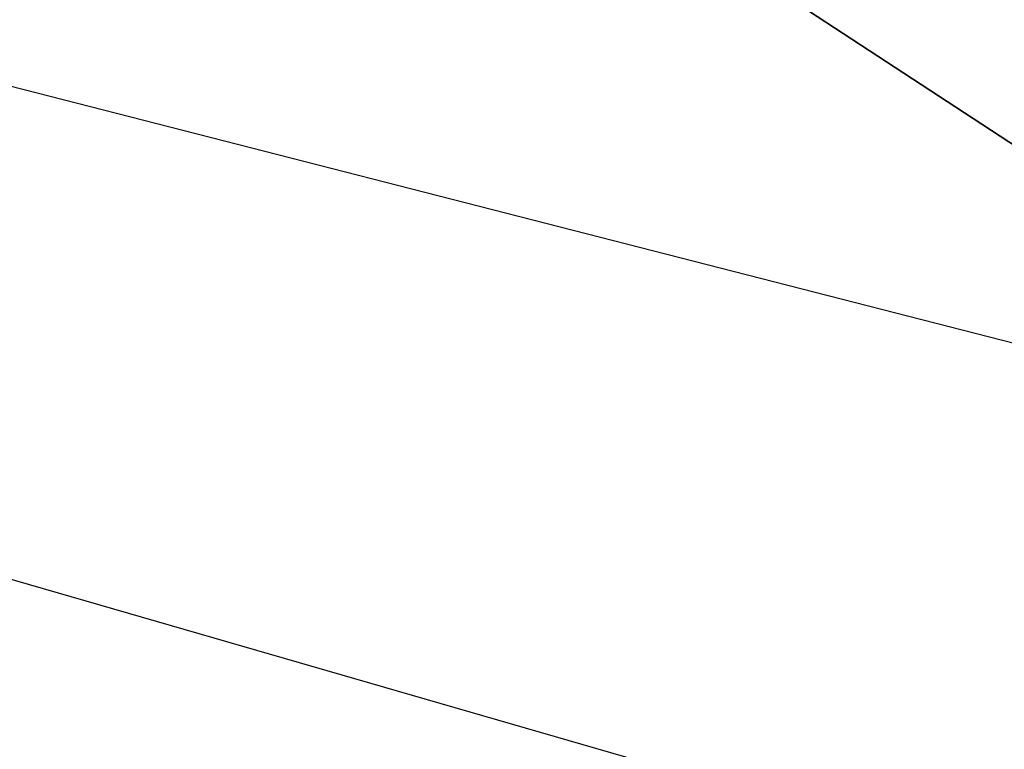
# Model space of a CAD drawing. Header units: millimetres. Extents: x 11 to 117, y -52 to 37.
# Tile 173 of 256: x 33.285 to 34.476, y -42.09 to -41.206. Entities that reach past the tile are written whole.
import ezdxf

# ---------------------------------------------------------------- set-up
doc = ezdxf.new("R2010")
doc.units = ezdxf.units.MM
doc.header["$LTSCALE"] = 25.4
doc.layers.get('0').update_dxf_attribs({"true_color": 0xff5454})

# ---------------------------------------------------------------- blocks, each defined once
blk = doc.blocks.new('PROFILE-IRIS-LED-7W-8995-8997-8996-8998.STL#2')
at = {"color": 18, "true_color": 0x000000}
mesh = blk.add_polyface(dxfattribs=at)
corners = [(32.5558, -40.0948, 35.4834), (35.0911, -41.7531, 34.3533), (32.3132, -41.0408, 34.3533), (35.3337, -40.8071, 35.4834)]
mesh.append_faces([[corners[k] for k in face] for face in [(0, 1, 2), (1, 0, 3)]], dxfattribs={"vtx0": -1, "color": 18})
mesh = blk.add_polyface(dxfattribs=at)
corners = [(31.4567, -41.3582, 34.8028), (34.0603, -42.9382, 33.9597), (31.2593, -42.1282, 33.8829), (34.2578, -42.1682, 34.8796)]
mesh.append_faces([[corners[k] for k in face] for face in [(0, 1, 2), (1, 0, 3)]], dxfattribs={"vtx0": -1, "color": 18})
mesh = blk.add_polyface(dxfattribs=at)
corners = [(31.3652, -50.5101, 33.3567), (30.1736, -41.5377, 42.7016), (28.1337, -49.4925, 33.1985), (33.4051, -42.5554, 42.8598)]
mesh.append_faces([[corners[k] for k in face] for face in [(0, 1, 2), (1, 0, 3)]], dxfattribs={"vtx0": -1, "color": 18})

msp = doc.modelspace()

# ---------------------------------------------------------------- block references
at = {"color": 0}
msp.add_blockref('PROFILE-IRIS-LED-7W-8995-8997-8996-8998.STL#2', (0, 0), dxfattribs=at)

doc.saveas('drawing.dxf')
